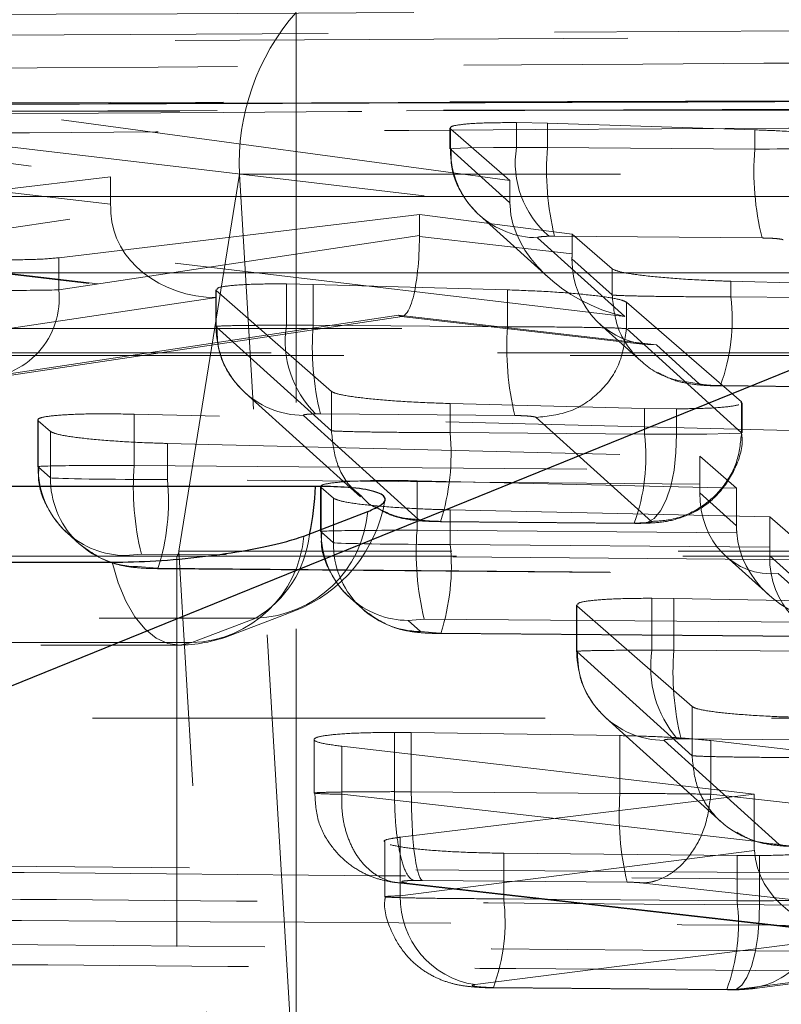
# Model space of a CAD drawing. Header units: millimetres. Extents: x 32 to 375, y 34 to 288.
# Tile 18 of 41: x 173.37 to 175.5, y 80.29 to 83.05. Entities that reach past the tile are written whole.
import ezdxf

# ---------------------------------------------------------------- set-up
doc = ezdxf.new("R2010")
doc.units = ezdxf.units.MM
doc.linetypes.add('HIDDEN', pattern=[1.905, 1.27, -0.635])

msp = doc.modelspace()

# ---------------------------------------------------------------- linework, layer by layer
at = {"color": 7, "linetype": 'HIDDEN', "lineweight": 18}
for p, q in [((174.142604, 80.070798), (174.142604, 83.070797)), ((178.042882, 83.032646), (169.993303, 82.988574)), ((169.993303, 82.970269), (178.042882, 83.015416)), ((172.140974, 82.808856), (173.622527, 82.608934)), ((174.742782, 82.598961), (173.240938, 82.801549)), ((174.847707, 82.759707), (174.760933, 82.761433)), ((174.760933, 82.69151), (174.760933, 82.761433)), ((175.429526, 82.741044), (174.847707, 82.759707)), ((174.847707, 82.691582), (174.847707, 82.759707)), ((174.574324, 82.746042), (174.574324, 82.687729)), ((174.575785, 82.687269), (174.575785, 82.743663)), ((174.575785, 82.743663), (174.742782, 82.598961)), ((175.429526, 82.686677), (175.429526, 82.741044)), ((173.622527, 82.532576), (172.140974, 82.705462)), ((173.240938, 82.704899), (174.742962, 82.52752)), ((174.847707, 82.691582), (175.429526, 82.686677)), ((174.742782, 82.536472), (174.575785, 82.687269)), ((173.622527, 82.608934), (172.251638, 82.446977)), ((173.622527, 82.532576), (173.622527, 82.608934)), ((173.813731, 81.559132), (173.983904, 82.616659)), ((174.137485, 80.056148), (173.983904, 82.616659)), ((180.768169, 82.616659), (173.983904, 82.616659)), ((174.742782, 82.536472), (174.742782, 82.598961)), ((172.251638, 82.303944), (173.623153, 82.50755)), ((173.477378, 82.382191), (174.488897, 82.503724)), ((174.488897, 82.44447), (174.488897, 82.503724)), ((174.488897, 82.503724), (174.916791, 82.448246)), ((174.65297, 82.505481), (174.657029, 82.501732)), ((174.657029, 82.501732), (174.85026, 82.327238)), ((172.300322, 82.457115), (173.88008, 82.27277)), ((172.325082, 82.456409), (173.919592, 82.270342)), ((175.0646, 82.217676), (173.048069, 82.455814)), ((174.488897, 82.44447), (173.477378, 82.292037)), ((174.867896, 82.442566), (174.852612, 82.442491)), ((175.449886, 82.437661), (174.867896, 82.442566)), ((174.916791, 82.392793), (174.916791, 82.448246)), ((174.916791, 82.448246), (175.029406, 82.350745)), ((174.916791, 82.392793), (174.488889, 82.441959)), ((174.820333, 82.438259), (175.0646, 82.217676)), ((173.477378, 82.292037), (173.477378, 82.382191)), ((175.029406, 82.277664), (174.916732, 82.379399)), ((175.029406, 82.277706), (175.029406, 82.350745)), ((174.115782, 82.19305), (174.115782, 82.308892)), ((174.115782, 82.308892), (174.190601, 82.307547)), ((174.190601, 82.307547), (174.736188, 82.291991)), ((174.190601, 82.19309), (174.190601, 82.307547)), ((175.362085, 82.272329), (175.362085, 82.31622)), ((175.362085, 82.31622), (175.943918, 82.299791)), ((173.917195, 82.292526), (173.917195, 82.18923)), ((173.91866, 82.188769), (173.91866, 82.290155)), ((174.241957, 82.007112), (173.91866, 82.290155)), ((174.736188, 82.188492), (174.736188, 82.291991)), ((175.029406, 82.277664), (175.029406, 82.277706)), ((173.919592, 82.270342), (172.468558, 82.054931)), ((175.069191, 82.183208), (175.069191, 82.257552)), ((175.069191, 82.257552), (175.392563, 81.977654)), ((175.943918, 82.267429), (175.362085, 82.272329)), ((173.251348, 82.04302), (174.430063, 82.220649)), ((173.292851, 82.044828), (174.440302, 82.217746)), ((174.430063, 82.220649), (175.153349, 82.137542)), ((174.437183, 82.217691), (175.122047, 82.139)), ((174.995296, 82.196275), (175.110643, 82.092126)), ((174.241952, 81.896841), (173.91866, 82.188769)), ((174.190601, 82.19309), (174.736188, 82.188492)), ((175.069188, 82.183145), (175.069191, 82.183208)), ((175.069191, 82.183208), (175.392563, 81.891277)), ((175.153349, 82.137542), (175.27392, 82.028676)), ((173.999908, 82.003226), (174.323191, 81.711302)), ((174.241957, 81.896881), (174.241957, 82.007112)), ((175.333231, 82.023316), (175.915346, 82.01841)), ((175.335372, 82.022342), (175.917463, 82.017435)), ((174.574544, 81.891508), (174.574544, 81.9732)), ((175.120144, 81.959409), (174.574544, 81.9732)), ((175.392563, 81.977654), (175.390447, 81.975325)), ((175.392563, 81.891315), (175.392563, 81.977654)), ((175.393989, 81.890846), (175.393989, 81.975325)), ((175.120144, 81.886914), (175.120144, 81.959409)), ((175.209594, 81.958328), (175.120144, 81.959409)), ((175.209594, 81.886994), (175.209594, 81.958328)), ((173.417908, 81.927276), (173.417908, 81.796009)), ((173.419359, 81.795576), (173.419359, 81.924823)), ((173.419359, 81.924823), (173.453744, 81.894479)), ((175.832379, 81.89), (173.688435, 81.943221)), ((173.688435, 81.799582), (173.688435, 81.943221)), ((174.163208, 81.939756), (174.486468, 81.647852)), ((174.756665, 81.939473), (174.211065, 81.944072)), ((175.13949, 81.642287), (174.816197, 81.934147)), ((173.453744, 81.76459), (173.453744, 81.894479)), ((174.241957, 81.896881), (174.241952, 81.896841)), ((175.120144, 81.886914), (174.574544, 81.891508)), ((175.392563, 81.891277), (175.392563, 81.891315)), ((173.781766, 81.759743), (173.781766, 81.861116)), ((173.781766, 81.861116), (175.275337, 81.825051)), ((175.275337, 81.747131), (175.275337, 81.825051)), ((175.275337, 81.825051), (175.378285, 81.73573)), ((173.453744, 81.76459), (173.419359, 81.795576)), ((173.688435, 81.799582), (175.832379, 81.781477)), ((175.275337, 81.747131), (173.781766, 81.759743)), ((175.378285, 81.73573), (174.482019, 81.756365)), ((174.482019, 81.617479), (174.482019, 81.756365)), ((174.211493, 81.739924), (174.211493, 81.613905)), ((174.212944, 81.613472), (174.212944, 81.737479)), ((174.212944, 81.737479), (174.247329, 81.707315)), ((175.378285, 81.629937), (175.378285, 81.73573)), ((174.247329, 81.582486), (174.247329, 81.707315)), ((175.378285, 81.629937), (175.275222, 81.722996)), ((174.575351, 81.57764), (174.575351, 81.674761)), ((174.575351, 81.674761), (175.471429, 81.654931)), ((174.54569, 81.642496), (174.547831, 81.641522)), ((174.54569, 81.642496), (175.091486, 81.637895)), ((174.547831, 81.641522), (175.093611, 81.636922)), ((175.471429, 81.570073), (175.471429, 81.654931)), ((175.471429, 81.654931), (175.656269, 81.494636)), ((173.496959, 81.613386), (173.500792, 81.609857)), ((174.247329, 81.582486), (174.212944, 81.613472)), ((174.482019, 81.617479), (175.37908, 81.609903)), ((175.091486, 81.637895), (175.106954, 81.637985)), ((173.500792, 81.609857), (173.535177, 81.578871)), ((173.967312, 78.99862), (173.813731, 81.559132)), ((182.199382, 81.559132), (173.813731, 81.559132)), ((175.471429, 81.570073), (174.575351, 81.57764)), ((182.213137, 81.544482), (172.66895, 81.544482)), ((173.708747, 81.550565), (173.663901, 81.546559)), ((175.852692, 81.53246), (173.708747, 81.550565)), ((173.808612, 78.544482), (173.808612, 81.544482)), ((175.348196, 81.54492), (175.467906, 81.43683)), ((175.656269, 81.378935), (175.471314, 81.545938)), ((173.698286, 81.515573), (173.752957, 81.510726)), ((173.755094, 81.509752), (173.752957, 81.510726)), ((173.752957, 81.510726), (175.495367, 81.496012)), ((173.755094, 81.509752), (175.475784, 81.495222)), ((175.495367, 81.496012), (175.647339, 81.358792)), ((174.290544, 81.431282), (174.294377, 81.427754)), ((174.294377, 81.427754), (174.328762, 81.396768)), ((175.14103, 81.281215), (175.14103, 81.426775)), ((175.14103, 81.426775), (175.202473, 81.426124)), ((175.202473, 81.426124), (175.748058, 81.415626)), ((175.202473, 81.281224), (175.202473, 81.426124)), ((174.929075, 81.408325), (174.929075, 81.277357)), ((174.930544, 81.276895), (174.930544, 81.405904)), ((175.253818, 81.12274), (174.930544, 81.405904)), ((174.029759, 81.37088), (173.850417, 81.302382)), ((174.502332, 81.368461), (174.457486, 81.364455)), ((175.647339, 81.358792), (174.502332, 81.368461)), ((174.457486, 81.364455), (174.491871, 81.333469)), ((174.491871, 81.333469), (174.546541, 81.328623)), ((174.546541, 81.328623), (174.548679, 81.327648)), ((174.546541, 81.328623), (175.69146, 81.318955)), ((174.548679, 81.327648), (175.671876, 81.318164)), ((175.253814, 80.98497), (174.930544, 81.276895)), ((175.202473, 81.281224), (175.748058, 81.276626)), ((175.253818, 80.985011), (175.253818, 81.12274)), ((182.461875, 81.090344), (172.510251, 81.090344)), ((175.011786, 81.091354), (175.335048, 80.799436)), ((174.418347, 80.884033), (174.418347, 81.050331)), ((174.418347, 81.050331), (174.466004, 81.049954)), ((174.466004, 81.049954), (175.051375, 81.041355)), ((174.466004, 80.884019), (174.466004, 81.049954)), ((175.051375, 80.879091), (175.051375, 81.041355)), ((174.193033, 81.03039), (174.193033, 80.880126)), ((174.271037, 80.876677), (174.271037, 81.011237)), ((175.427668, 80.877048), (174.271037, 81.011237)), ((175.175091, 81.02788), (175.498329, 80.735982)), ((175.768535, 81.027608), (175.22289, 81.032206)), ((175.306161, 80.876782), (175.306161, 81.027323)), ((175.306161, 81.027323), (176.015625, 80.946621)), ((175.253818, 80.985011), (175.253814, 80.98497)), ((174.271037, 80.876677), (174.270921, 80.876628)), ((175.427668, 80.744801), (174.271037, 80.876677)), ((174.418347, 80.883986), (174.418347, 80.884033)), ((174.418347, 80.883986), (174.466004, 80.883922)), ((174.434909, 80.756322), (175.427668, 80.877048)), ((174.466004, 80.884019), (175.051375, 80.879091)), ((174.466004, 80.883922), (174.466004, 80.884019)), ((175.306161, 80.876698), (175.306161, 80.876782)), ((175.306161, 80.876782), (176.015625, 80.796898)), ((175.427668, 80.744801), (175.427668, 80.877048)), ((174.391224, 80.743597), (174.391224, 80.589279)), ((174.434909, 80.591615), (174.434909, 80.756322)), ((174.434909, 80.591615), (175.428412, 80.718552)), ((174.725071, 80.583498), (174.725071, 80.711261)), ((175.379783, 80.704868), (174.725071, 80.711261)), ((175.379783, 80.57798), (175.379783, 80.704868)), ((175.443202, 80.704849), (175.379783, 80.704868)), ((175.443202, 80.577992), (175.443202, 80.704849)), ((179.558719, 80.622548), (173.18045, 80.675918)), ((174.428762, 80.628259), (175.693135, 80.484098)), ((174.452865, 80.627629), (175.733143, 80.481655)), ((174.496271, 80.634918), (174.472723, 80.634949)), ((175.071736, 80.630067), (174.496271, 80.634918)), ((176.052377, 80.522482), (175.117857, 80.627706)), ((175.379783, 80.57798), (174.725071, 80.583498)), ((175.733143, 80.481655), (174.644786, 80.342598)), ((175.392071, 80.33057), (176.167379, 80.432096)), ((175.42878, 80.331704), (176.174594, 80.429367)), ((174.691711, 80.333598), (174.69831, 80.333534)), ((174.696216, 80.334481), (175.350864, 80.328963)), ((174.698357, 80.333507), (175.353012, 80.32799)), ((175.350864, 80.328963), (175.361981, 80.328976))]:
    msp.add_line(p, q, dxfattribs=at)
at = {"color": 7, "linetype": 'Continuous', "lineweight": 25}
for p, q in [((171.67235, 80.503817), (176.501916, 82.461351)), ((174.164222, 81.601371), (174.343567, 81.669865))]:
    msp.add_line(p, q, dxfattribs=at)
at = {"color": 7, "linetype": 'HIDDEN', "lineweight": 18, "flags": 128}
for points in [[(177.731063, 82.802299), (177.031119, 82.800994), (174.231339, 82.795641), (168.75161, 82.784501)], [(168.858688, 82.806768), (169.558638, 82.808472), (172.358433, 82.815121), (177.831893, 82.827407)], [(174.577863, 82.687729), (174.582966, 82.688852), (174.624637, 82.690204), (174.696182, 82.691144), (174.760878, 82.691508), (174.760933, 82.69151), (174.760933, 82.69151)], [(167.45433, 82.184113), (168.154079, 82.184061), (170.953074, 82.183855), (176.157197, 82.183477)], [(175.977854, 82.114973), (175.278106, 82.115018), (172.47911, 82.115206), (167.329192, 82.115557)], [(167.291235, 82.108609), (173.345318, 82.108201), (175.939924, 82.108042)], [(175.391558, 81.890846), (175.389824, 81.890044), (175.357321, 81.888646), (175.295367, 81.887596), (175.209649, 81.887002), (175.209594, 81.886994), (175.209594, 81.886994)], [(175.106954, 81.637985), (175.127284, 81.638856), (175.146927, 81.650343), (175.165042, 81.671952), (175.180854, 81.702758), (175.193687, 81.741446), (175.202992, 81.786359), (175.20837, 81.835577), (175.209594, 81.886994)], [(173.850417, 81.302382), (173.816811, 81.295532), (173.78309, 81.299602), (173.750159, 81.314484), (173.718906, 81.339778), (173.690171, 81.374801), (173.664726, 81.418614), (173.643258, 81.470037), (173.626343, 81.527684)], [(165.969895, 81.370847), (166.669642, 81.370849), (169.468635, 81.370858), (174.029759, 81.37088)], [(173.95735, 81.322164), (174.082893, 81.370112), (174.136697, 81.390662)], [(165.806804, 81.295336), (171.410791, 81.295407), (173.8125, 81.295454)], [(173.850417, 81.302382), (173.15067, 81.302372), (170.351676, 81.302337), (165.844757, 81.302286)], [(175.443202, 80.577992), (175.442114, 80.526527), (175.437766, 80.477267), (175.430345, 80.432322), (175.420169, 80.393619), (175.407674, 80.362814), (175.393394, 80.341228), (175.377942, 80.329785), (175.361981, 80.328976)]]:
    msp.add_lwpolyline(points, dxfattribs=at)
at = {"color": 7, "linetype": 'Continuous', "lineweight": 25, "flags": 128}
for points in [[(176.32473, 82.553362), (175.624978, 82.553416), (172.825975, 82.55363), (167.62184, 82.554036)], [(167.105116, 82.340791), (167.804865, 82.340747), (170.603866, 82.340575), (175.753792, 82.340265)], [(174.197274, 81.740759), (173.497523, 81.740759), (170.69852, 81.740764), (166.137378, 81.740777)], [(165.620664, 81.527508), (166.320415, 81.527522), (169.119414, 81.527582), (173.626343, 81.527684)]]:
    msp.add_lwpolyline(points, dxfattribs=at)
at = {"color": 7, "linetype": 'HIDDEN', "lineweight": 18}
for centre, radius, start, end in [((174.626842, 82.646781), 0.643643, 138.793388, 182.682312), ((175.029686, 82.649069), 0.272084, 171.026097, 229.397523), ((175.63736, 82.630278), 0.792029, 175.560799, 193.709575), ((174.82258, 82.684775), 0.246808, 179.421217, 226.589968), ((176.213938, 82.625471), 0.786796, 175.538326, 193.809926), ((175.516154, 77.70771), 4.979721, 87.164122, 90.996769), ((174.822179, 82.684818), 0.246566, 227.948471, 269.571019), ((173.25192, 82.269591), 0.226572, 269.855426, 5.685421), ((174.832386, 82.207529), 0.533647, 339.80619, 6.97455), ((174.165041, 82.186144), 0.246395, 179.389537, 269.573678), ((174.399506, 82.148331), 0.287226, 171.043077, 225.338584), ((174.971916, 82.131948), 0.783703, 175.525388, 193.870474), ((175.520768, 82.127657), 0.786935, 175.566267, 193.83552), ((173.956559, 81.831125), 0.620928, 342.220548, 5.580689), ((174.586449, 81.822175), 0.537607, 339.953842, 6.91643), ((173.666129, 81.793062), 0.246783, 179.416336, 226.725103), ((174.474382, 81.738354), 0.788329, 175.545477, 193.781028), ((173.700117, 81.761952), 0.246387, 179.386713, 269.574336), ((173.162688, 81.699376), 0.622015, 342.250627, 5.569407), ((173.991838, 81.76994), 0.406, 290.903537, 350.314908), ((174.018781, 81.696577), 0.325883, 271.930443, 355.29823), ((174.459714, 81.610958), 0.246783, 179.416336, 226.725103), ((175.267979, 81.556251), 0.788341, 175.545571, 193.7809), ((173.665742, 81.793105), 0.246554, 228.008132, 269.572058), ((173.839436, 81.628079), 0.325883, 271.930988, 355.298907), ((173.868054, 81.640055), 0.314013, 300.995011, 353.685925), ((173.792992, 81.55816), 0.020762, 318.791752, 2.683329), ((174.493701, 81.579849), 0.246387, 179.386713, 269.574336), ((173.956272, 81.517272), 0.622015, 342.250627, 5.569407), ((174.459327, 81.611002), 0.246554, 228.008132, 269.572058), ((173.812493, 81.701442), 0.406, 270.000868, 290.903294), ((175.176922, 81.274265), 0.246392, 179.388461, 269.574107), ((175.44845, 81.23407), 0.311014, 171.281311, 220.471943), ((175.985203, 81.220055), 0.785117, 175.531541, 193.843036), ((175.835856, 80.817887), 0.786865, 175.538935, 193.809465), ((174.681085, 80.586144), 0.246237, 178.726932, 261.522734), ((174.195375, 80.518697), 0.533646, 339.80581, 6.974727), ((174.851327, 80.513163), 0.532416, 339.759075, 6.992682), ((175.389994, 80.553737), 0.223176, 270.533093, 6.653993)]:
    msp.add_arc(centre, radius, start, end, dxfattribs=at)
at = {"color": 8, "linetype": 'Continuous', "lineweight": 25}
msp.add_arc((173.464248, 81.764809), 0.733421, 347.456199, 358.120821, dxfattribs=at)
at = {"color": 7, "linetype": 'Continuous', "lineweight": 25}
msp.add_arc((171.428472, 75.322911), 5.186643, 11.948823, 87.304945, dxfattribs=at)
at = {"color": 7, "linetype": 'HIDDEN', "lineweight": 18}
for centre, major_axis, ratio, start_param, end_param in [((174.877336, 82.686882), (0.303104, -0.000906), 0.01529078, 1.66878136, 1.96500586), ((173.747414, 82.539947), (0.004877, 0.250835), 0.49750564, 1.60985694, 1.70998136), ((175.026327, 82.505092), (0.265953, -0.116457), 0.84423385, 3.4956899, 3.53128481), ((175.068849, 82.466693), (0.310751, -0.141022), 0.69975368, 3.48003099, 5.00684322), ((173.923841, 82.519359), (0.300922, 0.004696), 0.82739447, 3.17017293, 4.68536004), ((174.310901, 82.451069), (-0.009431, 0.250602), 0.70928116, 4.64935683, 4.65937937), ((174.434311, 82.469666), (-0.004433, 0.252051), 0.21593337, 2.98244292, 4.59844272), ((174.875197, 82.419008), (-0.004445, 0.252096), 0.16405192, 4.55172696, 4.60531851), ((175.157597, 82.38656), (0.103411, 0.228848), 0.95062308, 2.00527819, 3.56768643), ((173.20728, 82.295054), (0.304457, -0.000929), 0.01561066, 5.13273802, 5.80356245), ((174.220801, 82.188175), (0.305512, -0.000947), 0.01585813, 1.66983852, 1.92174811), ((174.216553, 81.939157), (0.055512, -0.000954), 0.08725124, 1.67130728, 1.92053269), ((175.090772, 81.891412), (0.300828, -0.000867), 0.01474611, 4.81026174, 5.1184799), ((173.717908, 81.795156), (0.3, -0.000853), 0.01454602, 1.66924002, 3.24003635), ((173.752293, 81.76417), (0.3, -0.000853), 0.01454602, 3.24003635, 4.81083267), ((175.250825, 81.74713), (0, 0.250009), 0.09804249, 4.61570507, 4.71239067), ((175.499616, 81.74503), (0.092224, 0.236764), 0.86406423, 1.98377026, 3.54617838), ((174.511492, 81.613052), (0.3, -0.000853), 0.01454602, 1.66924002, 3.24003635), ((175.627076, 81.629942), (0.000251, 0.250978), 0.99128544, 1.57180557, 1.65171475), ((175.651587, 81.607809), (0.258251, -0.100594), 0.88700983, 3.54700797, 5.0295069), ((174.545878, 81.582066), (0.3, -0.000853), 0.01454602, 3.24003635, 4.81083267), ((175.446917, 81.570072), (0, 0.250009), 0.09804249, 4.61570507, 4.71239067), ((175.695708, 81.567971), (0.092224, 0.236764), 0.86406423, 1.98377026, 3.54617838), ((175.232582, 81.276339), (0.305176, -0.000942), 0.01577949, 1.669657, 1.87553536), ((175.228333, 81.027321), (0.055176, -0.000949), 0.08725124, 1.67111812, 1.87559245), ((174.500519, 80.883935), (0.001221, 0.249999), 0.13806016, 1.57152327, 3.05363405), ((175.562554, 80.750607), (0.004392, 0.250782), 0.53757128, 1.60336426, 1.70837182), ((175.737392, 80.730672), (0.309299, 0.002096), 0.80512084, 3.18186202, 4.69319778), ((175.34987, 80.582685), (0.303136, -0.000907), 0.01529833, 4.81126243, 5.02526516), ((175.349075, 80.582842), (0.304946, -0.000938), 0.01572571, 5.02623181, 5.7498871), ((175.344826, 80.333825), (0.054946, -0.000945), 0.08725124, 5.03140976, 5.74881442)]:
    msp.add_ellipse(centre, major_axis=major_axis, ratio=ratio, start_param=start_param, end_param=end_param, dxfattribs=at)
for points, knots in [([(169.393144, 83.04582), (171.204879, 83.054612), (174.330075, 83.069776), (177.456745, 83.083714), (178.770826, 83.089572)], [0, 0, 0, 0, 0.57971885, 1, 1, 1, 1]), ([(170.803256, 82.898663), (170.867875, 82.89908), (171.399036, 82.902505), (173.742504, 82.917488), (176.021357, 82.931261), (177.833668, 82.942214)], [0, 0, 0, 0, 0.02757405, 0.22665604, 1, 1, 1, 1]), ([(178.137542, 82.813213), (178.020899, 82.812587), (177.437683, 82.809457), (174.988172, 82.796177), (172.421972, 82.781785), (170.322327, 82.769543), (170.088993, 82.768183)], [0, 0, 0, 0, 0.04347745, 0.21738738, 0.91302822, 1, 1, 1, 1]), ([(168.737028, 82.783362), (169.776113, 82.785564), (172.768708, 82.791906), (175.761309, 82.797), (177.714824, 82.800326)], [0, 0, 0, 0, 0.347218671, 1, 1, 1, 1]), ([(170.580514, 82.715737), (170.697157, 82.716469), (171.280379, 82.720125), (173.756237, 82.735486), (176.115451, 82.749319), (178.00809, 82.760417)], [0, 0, 0, 0, 0.04711218, 0.23556174, 1, 1, 1, 1]), ([(174.760933, 82.761433), (174.730888, 82.761338), (174.670802, 82.761148), (174.607758, 82.756985), (174.574047, 82.750957), (174.575248, 82.745915), (174.575785, 82.743663)], [0, 0, 0, 0, 0.26226768, 0.52449982, 0.78759442, 1, 1, 1, 1]), ([(175.762531, 82.705763), (175.755655, 82.708777), (175.741902, 82.714805), (175.679793, 82.72421), (175.595134, 82.73249), (175.506658, 82.73819), (175.450897, 82.740253), (175.429526, 82.741044)], [0, 0, 0, 0, 0.2167635, 0.43352105, 0.65027988, 0.8659702, 1, 1, 1, 1]), ([(174.575785, 82.687269), (174.575783, 82.687269), (174.574858, 82.687423), (174.576362, 82.687576), (174.577863, 82.687729)], [0, 0, 0, 0, 0.00201791, 1, 1, 1, 1]), ([(174.578445, 82.687736), (174.57768, 82.67205), (174.575567, 82.628729), (174.602307, 82.566303), (174.633417, 82.524125), (174.651294, 82.507116), (174.652939, 82.505551)], [0, 0, 0, 0, 0.23013015, 0.635568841, 0.966455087, 1, 1, 1, 1]), ([(174.852612, 82.442491), (174.848765, 82.442387), (174.839485, 82.442137), (174.828126, 82.441239), (174.820328, 82.43988), (174.820331, 82.438798), (174.820333, 82.438259)], [0, 0, 0, 0, 0.1892337, 0.45637276, 0.72897197, 1, 1, 1, 1]), ([(175.509535, 82.432335), (175.508782, 82.432721), (175.50695, 82.433661), (175.498527, 82.435093), (175.484887, 82.436403), (175.468003, 82.437354), (175.455941, 82.437559), (175.449886, 82.437661)], [0, 0, 0, 0, 0.1518984, 0.36947936, 0.58175757, 0.79005241, 1, 1, 1, 1]), ([(173.331619, 82.376305), (173.361819, 82.376559), (173.422055, 82.377066), (173.45897, 82.380486), (173.477378, 82.382191)], [0, 0, 0, 0, 0.50136963, 1, 1, 1, 1]), ([(175.029406, 82.350745), (175.036256, 82.347712), (175.049957, 82.341648), (175.112035, 82.332329), (175.196718, 82.324245), (175.285116, 82.318815), (175.340807, 82.316938), (175.362085, 82.31622)], [0, 0, 0, 0, 0.21695074, 0.43390932, 0.65078052, 0.86657357, 1, 1, 1, 1]), ([(173.920757, 82.292526), (173.921018, 82.294536), (173.921645, 82.299377), (173.962562, 82.304974), (174.029354, 82.308734), (174.088134, 82.308841), (174.115782, 82.308892)], [0, 0, 0, 0, 0.19789029, 0.47662574, 0.75381949, 1, 1, 1, 1]), ([(174.736188, 82.291991), (174.770431, 82.290745), (174.838909, 82.288253), (174.934479, 82.281258), (175.010674, 82.272788), (175.055894, 82.264472), (175.065403, 82.259523), (175.069191, 82.257552)], [0, 0, 0, 0, 0.21330824, 0.42656694, 0.64100133, 0.85699483, 1, 1, 1, 1]), ([(175.362085, 82.272329), (175.362065, 82.272329), (175.327974, 82.272329), (175.25927, 82.272686), (175.164845, 82.273582), (175.088842, 82.274928), (175.044411, 82.276359), (175.031627, 82.277336), (175.029408, 82.277706), (175.029406, 82.277706)], [0, 0, 0, 0, 0.00012515, 0.21474291, 0.42566458, 0.63647289, 0.85016573, 0.99987429, 1, 1, 1, 1]), ([(175.27392, 82.028676), (175.241562, 82.032649), (175.176845, 82.040593), (175.095879, 82.098273), (175.039649, 82.1803), (175.03282, 82.245209), (175.029406, 82.277664)], [0, 0, 0, 0, 0.24999918, 0.5000023, 0.75000113, 1, 1, 1, 1]), ([(173.91866, 82.188769), (173.918659, 82.188769), (173.915476, 82.189299), (173.920179, 82.190373), (173.962269, 82.19194), (174.031782, 82.192123), (174.087635, 82.193989), (174.115764, 82.193051), (174.115782, 82.19305)], [0, 0, 0, 0, 0.00015041, 0.2568966, 0.51864445, 0.7804972, 0.99985464, 1, 1, 1, 1]), ([(173.920478, 82.189201), (173.92146, 82.163102), (173.923411, 82.111274), (173.954438, 82.054075), (173.980102, 82.022691), (173.991628, 82.010982), (173.994972, 82.007821), (173.995907, 82.006937)], [0, 0, 0, 0, 0.381383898, 0.757350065, 0.931976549, 0.980969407, 1, 1, 1, 1]), ([(174.736188, 82.188492), (174.736207, 82.188492), (174.769958, 82.187964), (174.838857, 82.188376), (174.933045, 82.187214), (175.008939, 82.185868), (175.05439, 82.184739), (175.066198, 82.183145), (175.069187, 82.183145), (175.069188, 82.183145)], [0, 0, 0, 0, 0.00012617, 0.21432317, 0.42462964, 0.63492748, 0.84816796, 0.99996846, 1, 1, 1, 1]), ([(174.816197, 81.934147), (174.849023, 81.937659), (174.914676, 81.944683), (174.998154, 82.002155), (175.056982, 82.084735), (175.065119, 82.150341), (175.069188, 82.183145)], [0, 0, 0, 0, 0.24999969, 0.50000006, 0.75, 1, 1, 1, 1]), ([(175.157487, 82.059996), (175.173117, 82.051972), (175.20653, 82.034819), (175.259586, 82.025967), (175.302257, 82.022773), (175.328338, 82.022553), (175.335183, 82.022495)], [0, 0, 0, 0, 0.27940239, 0.59732101, 0.89431966, 1, 1, 1, 1]), ([(175.27392, 82.028676), (175.274657, 82.028292), (175.276458, 82.027351), (175.28485, 82.025911), (175.298535, 82.024587), (175.315358, 82.023636), (175.327325, 82.023422), (175.333231, 82.023316)], [0, 0, 0, 0, 0.15164366, 0.37041112, 0.58437456, 0.79490803, 1, 1, 1, 1]), ([(174.574544, 81.9732), (174.540269, 81.974357), (174.471725, 81.97667), (174.37617, 81.983474), (174.300087, 81.991849), (174.25511, 82.000152), (174.245695, 82.005134), (174.241957, 82.007112)], [0, 0, 0, 0, 0.21353161, 0.4270178, 0.64161315, 0.8577306, 1, 1, 1, 1]), ([(175.38515, 81.969494), (175.373587, 81.967207), (175.350521, 81.962647), (175.284343, 81.959039), (175.231759, 81.958539), (175.209594, 81.958328)], [0, 0, 0, 0, 0.3676873, 0.73345734, 1, 1, 1, 1]), ([(173.688435, 81.943221), (173.655324, 81.943786), (173.589101, 81.944917), (173.504922, 81.942746), (173.444859, 81.937913), (173.41689, 81.931517), (173.418649, 81.926747), (173.419359, 81.924823)], [0, 0, 0, 0, 0.21359779, 0.42719369, 0.64086682, 0.85510911, 1, 1, 1, 1]), ([(174.19761, 81.944035), (174.193015, 81.943926), (174.182884, 81.943687), (174.171008, 81.942743), (174.163192, 81.941381), (174.163203, 81.940297), (174.163208, 81.939756)], [0, 0, 0, 0, 0.21472762, 0.47348762, 0.73713555, 1, 1, 1, 1]), ([(174.816197, 81.934147), (174.815442, 81.934534), (174.81361, 81.935473), (174.805195, 81.936907), (174.791559, 81.938216), (174.774708, 81.939166), (174.762681, 81.939371), (174.756665, 81.939473)], [0, 0, 0, 0, 0.15233185, 0.37001308, 0.5824521, 0.79115038, 1, 1, 1, 1]), ([(173.453744, 81.894479), (173.460398, 81.891461), (173.473705, 81.885423), (173.534405, 81.876322), (173.617342, 81.868558), (173.704712, 81.863423), (173.760143, 81.861763), (173.781766, 81.861116)], [0, 0, 0, 0, 0.21579751, 0.43160339, 0.64731355, 0.86242118, 1, 1, 1, 1]), ([(174.241952, 81.896841), (174.244646, 81.869055), (174.250035, 81.813481), (174.282794, 81.748889), (174.314958, 81.722606), (174.325561, 81.713942)], [0, 0, 0, 0, 0.40131731, 0.80263467, 1, 1, 1, 1]), ([(174.574544, 81.891508), (174.574525, 81.891508), (174.540744, 81.891508), (174.471733, 81.89186), (174.377485, 81.892777), (174.301562, 81.894027), (174.256759, 81.895778), (174.244552, 81.896139), (174.241959, 81.896881), (174.241957, 81.896881)], [0, 0, 0, 0, 0.00012616, 0.21449423, 0.42536189, 0.63615497, 0.84963517, 0.99987401, 1, 1, 1, 1]), ([(175.105002, 81.636824), (175.118966, 81.637133), (175.151687, 81.637855), (175.203587, 81.644896), (175.2675, 81.669238), (175.328964, 81.715451), (175.375654, 81.786609), (175.397648, 81.850646), (175.392824, 81.885842), (175.392121, 81.890975)], [0, 0, 0, 0, 0.1026579, 0.24053548, 0.3860934, 0.56196313, 0.75784119, 0.9646866, 1, 1, 1, 1]), ([(175.13949, 81.642287), (175.156412, 81.643175), (175.203336, 81.645638), (175.274838, 81.674924), (175.340029, 81.732668), (175.383583, 81.807289), (175.38957, 81.863281), (175.392563, 81.891277)], [0, 0, 0, 0, 0.12954328, 0.3592337, 0.57282265, 0.78641057, 1, 1, 1, 1]), ([(175.392563, 81.891315), (175.392565, 81.891314), (175.393483, 81.891162), (175.39252, 81.891004), (175.391558, 81.890846)], [0, 0, 0, 0, 0.00203194, 1, 1, 1, 1]), ([(173.421709, 81.796105), (173.420672, 81.785226), (173.416929, 81.745949), (173.440347, 81.685453), (173.4731, 81.636204), (173.495246, 81.615134), (173.500792, 81.609857)], [0, 0, 0, 0, 0.15575826, 0.56234515, 0.89038837, 1, 1, 1, 1]), ([(174.482019, 81.756365), (174.448904, 81.756861), (174.382675, 81.757852), (174.298495, 81.755514), (174.238426, 81.750573), (174.210472, 81.744143), (174.212234, 81.739394), (174.212944, 81.737479)], [0, 0, 0, 0, 0.21361457, 0.4272274, 0.6409229, 0.85522537, 1, 1, 1, 1]), ([(174.247329, 81.707315), (174.25398, 81.704322), (174.267283, 81.698335), (174.32798, 81.689394), (174.410898, 81.681833), (174.498271, 81.6769), (174.55371, 81.675361), (174.575351, 81.674761)], [0, 0, 0, 0, 0.21578762, 0.4315703, 0.64724616, 0.86230411, 1, 1, 1, 1]), ([(174.325561, 81.713942), (174.335008, 81.702865), (174.346817, 81.68902), (174.363501, 81.682953), (174.366838, 81.681739)], [0, 0, 0, 0, 0.8000061, 1, 1, 1, 1]), ([(174.366838, 81.681739), (174.390104, 81.670049), (174.427993, 81.651013), (174.470185, 81.648732), (174.486468, 81.647852)], [0, 0, 0, 0, 0.61406814, 1, 1, 1, 1]), ([(174.367005, 81.682115), (174.379955, 81.674463), (174.410346, 81.656506), (174.462964, 81.646235), (174.512204, 81.641884), (174.547204, 81.641663), (174.561603, 81.641572)], [0, 0, 0, 0, 0.217521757, 0.510464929, 0.798603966, 1, 1, 1, 1]), ([(174.486468, 81.647852), (174.48721, 81.647465), (174.489014, 81.646524), (174.497408, 81.645083), (174.511076, 81.643765), (174.527864, 81.642815), (174.539802, 81.642601), (174.54569, 81.642496)], [0, 0, 0, 0, 0.15252851, 0.37117347, 0.58496072, 0.79527812, 1, 1, 1, 1]), ([(175.106954, 81.637985), (175.112266, 81.638149), (175.122891, 81.638477), (175.133935, 81.639583), (175.139791, 81.6409), (175.139583, 81.64186), (175.13949, 81.642287)], [0, 0, 0, 0, 0.26168583, 0.52336641, 0.78799653, 1, 1, 1, 1]), ([(174.215293, 81.614001), (174.214256, 81.603123), (174.210513, 81.563846), (174.233932, 81.503349), (174.266685, 81.454101), (174.28883, 81.433031), (174.294377, 81.427754)], [0, 0, 0, 0, 0.155757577, 0.562344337, 0.890388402, 1, 1, 1, 1]), ([(175.093473, 81.636923), (175.09541, 81.63691), (175.103245, 81.636855), (175.110893, 81.636973), (175.116651, 81.637061)], [0, 0, 0, 0, 0.24725044, 1, 1, 1, 1]), ([(173.535177, 81.578871), (173.561157, 81.559996), (173.596446, 81.534358), (173.649154, 81.519233), (173.684763, 81.513125), (173.719047, 81.510478), (173.74494, 81.509956), (173.755094, 81.509752)], [0, 0, 0, 0, 0.39329055, 0.53421014, 0.68196402, 0.87527272, 1, 1, 1, 1]), ([(174.932644, 81.408325), (174.932905, 81.410363), (174.933536, 81.415272), (174.974504, 81.421328), (175.044477, 81.425992), (175.108624, 81.426512), (175.14103, 81.426775)], [0, 0, 0, 0, 0.19079853, 0.45957612, 0.72698547, 1, 1, 1, 1]), ([(174.328762, 81.396768), (174.354741, 81.377893), (174.390029, 81.352255), (174.44274, 81.337129), (174.478349, 81.33102), (174.51263, 81.328375), (174.538524, 81.327853), (174.548679, 81.327648)], [0, 0, 0, 0, 0.3932885, 0.53420139, 0.68195513, 0.87527337, 1, 1, 1, 1]), ([(174.930544, 81.276895), (174.930542, 81.276895), (174.926833, 81.277425), (174.93228, 81.278525), (174.97416, 81.279984), (175.046629, 81.280578), (175.108335, 81.281751), (175.141011, 81.281215), (175.14103, 81.281215)], [0, 0, 0, 0, 0.00014551, 0.24828801, 0.50098522, 0.754062, 0.99985747, 1, 1, 1, 1]), ([(174.931701, 81.277233), (174.933182, 81.249946), (174.936046, 81.197196), (174.968005, 81.139569), (174.993871, 81.108748), (175.004861, 81.097777), (175.00762, 81.095215), (175.007956, 81.094903)], [0, 0, 0, 0, 0.39874189, 0.77081648, 0.94439548, 0.9932264, 1, 1, 1, 1]), ([(175.5863, 81.091948), (175.552055, 81.092754), (175.483572, 81.094366), (175.388086, 81.10023), (175.312054, 81.107892), (175.267014, 81.115822), (175.257577, 81.120769), (175.253818, 81.12274)], [0, 0, 0, 0, 0.213416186, 0.426795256, 0.641154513, 0.857025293, 1, 1, 1, 1]), ([(174.271037, 81.011237), (174.250547, 81.014098), (174.209568, 81.01982), (174.187898, 81.02919), (174.19962, 81.037821), (174.246024, 81.044751), (174.320562, 81.049464), (174.385608, 81.050041), (174.418347, 81.050331)], [0, 0, 0, 0, 0.16680887, 0.33360313, 0.50060974, 0.66710274, 0.83245055, 1, 1, 1, 1]), ([(175.051375, 81.041355), (175.076076, 81.040835), (175.135099, 81.039593), (175.22765, 81.034957), (175.279788, 81.029887), (175.306161, 81.027323)], [0, 0, 0, 0, 0.26235256, 0.62687047, 1, 1, 1, 1]), ([(175.211854, 81.032199), (175.206426, 81.032089), (175.195344, 81.031866), (175.182906, 81.030874), (175.17507, 81.02951), (175.175084, 81.028423), (175.175091, 81.02788)], [0, 0, 0, 0, 0.24041582, 0.49081456, 0.74564237, 1, 1, 1, 1]), ([(175.253814, 80.98497), (175.25632, 80.956974), (175.261333, 80.90098), (175.303583, 80.826364), (175.367479, 80.768868), (175.437022, 80.740025), (175.482447, 80.737029), (175.498329, 80.735982)], [0, 0, 0, 0, 0.21587293, 0.43174741, 0.64762195, 0.87679992, 1, 1, 1, 1]), ([(175.5863, 80.979646), (175.58628, 80.979646), (175.552254, 80.979646), (175.483622, 80.980003), (175.389237, 80.980893), (175.313389, 80.982234), (175.268618, 80.983661), (175.256414, 80.98464), (175.25382, 80.985011), (175.253818, 80.985011)], [0, 0, 0, 0, 0.00012522, 0.21444352, 0.42549993, 0.63628091, 0.84955706, 0.99987402, 1, 1, 1, 1]), ([(174.270921, 80.876628), (174.26562, 80.876743), (174.238036, 80.877343), (174.200971, 80.878617), (174.18701, 80.88037), (174.210627, 80.881958), (174.26672, 80.883181), (174.341262, 80.883828), (174.395694, 80.884033), (174.418327, 80.884033), (174.418347, 80.884033)], [0, 0, 0, 0, 0.03967806, 0.20646741, 0.38511616, 0.55030667, 0.71861432, 0.88669385, 0.99990365, 1, 1, 1, 1]), ([(174.19528, 80.880087), (174.196945, 80.852656), (174.200132, 80.800137), (174.236129, 80.734627), (174.27944, 80.687814), (174.324588, 80.657747), (174.366698, 80.640244), (174.401743, 80.631767), (174.419761, 80.629486), (174.426918, 80.62858)], [0, 0, 0, 0, 0.21381681, 0.40938347, 0.57300818, 0.71312834, 0.83276837, 0.93358323, 1, 1, 1, 1]), ([(174.452865, 80.627629), (174.440328, 80.627848), (174.415252, 80.628285), (174.379393, 80.641755), (174.34667, 80.664053), (174.318447, 80.695194), (174.29582, 80.733659), (174.279884, 80.777958), (174.270605, 80.826266), (174.270816, 80.85984), (174.270921, 80.876628)], [0, 0, 0, 0, 0.124995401, 0.250002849, 0.374998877, 0.49999777, 0.625001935, 0.750001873, 0.874999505, 1, 1, 1, 1]), ([(174.472723, 80.634949), (174.47208, 80.63518), (174.469041, 80.636271), (174.459054, 80.642955), (174.444456, 80.668039), (174.429996, 80.724927), (174.420341, 80.799704), (174.419011, 80.855892), (174.418347, 80.883986)], [0, 0, 0, 0, 0.0192799, 0.09109963, 0.31847863, 0.54570012, 0.77284988, 1, 1, 1, 1]), ([(175.051375, 80.879091), (175.051395, 80.879091), (175.076764, 80.879091), (175.137286, 80.878814), (175.227783, 80.878055), (175.283064, 80.877223), (175.306147, 80.876699), (175.306161, 80.876698)], [0, 0, 0, 0, 0.0002133, 0.27235812, 0.63603405, 0.99978463, 1, 1, 1, 1]), ([(175.117857, 80.627706), (175.125623, 80.628557), (175.136377, 80.629735), (175.167483, 80.638164), (175.210533, 80.661264), (175.260132, 80.718005), (175.295734, 80.792604), (175.302685, 80.848667), (175.306161, 80.876698)], [0, 0, 0, 0, 0.08317469, 0.11516302, 0.33636846, 0.55757889, 0.77878846, 1, 1, 1, 1]), ([(175.378774, 80.770238), (175.39194, 80.762504), (175.422546, 80.744526), (175.475443, 80.734319), (175.520104, 80.730258), (175.549985, 80.730005), (175.55929, 80.729926)], [0, 0, 0, 0, 0.23670337, 0.55022573, 0.85992319, 1, 1, 1, 1]), ([(174.391851, 80.743597), (174.391643, 80.743711), (174.385917, 80.746854), (174.402074, 80.751395), (174.426242, 80.755022), (174.434909, 80.756322)], [0, 0, 0, 0, 0.02356731, 0.64979621, 1, 1, 1, 1]), ([(174.725071, 80.711261), (174.690856, 80.711888), (174.62243, 80.713143), (174.527927, 80.718587), (174.449486, 80.725986), (174.421341, 80.731933), (174.407073, 80.734947)], [0, 0, 0, 0, 0.24883385, 0.49763399, 0.74533856, 1, 1, 1, 1]), ([(175.498329, 80.735982), (175.49907, 80.735595), (175.500871, 80.734656), (175.509247, 80.733217), (175.522893, 80.731899), (175.539646, 80.730951), (175.551567, 80.730738), (175.557445, 80.730633)], [0, 0, 0, 0, 0.15284966, 0.37131998, 0.58492595, 0.79535553, 1, 1, 1, 1]), ([(175.611667, 80.713251), (175.591408, 80.711269), (175.550887, 80.707303), (175.485004, 80.705311), (175.44798, 80.704902), (175.443202, 80.704849)], [0, 0, 0, 0, 0.465480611, 0.931013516, 1, 1, 1, 1]), ([(173.179475, 80.658556), (173.179806, 80.658553), (174.244199, 80.649566), (176.369677, 80.630543), (178.496661, 80.614746), (179.55905, 80.606758), (179.559215, 80.606756)], [0, 0, 0, 0, 0.00015554, 0.50027967, 0.99992232, 1, 1, 1, 1]), ([(174.472723, 80.634949), (174.470839, 80.63491), (174.463375, 80.634752), (174.45191, 80.634147), (174.441928, 80.632929), (174.437688, 80.631343), (174.440245, 80.629601), (174.446977, 80.628338), (174.451956, 80.627739), (174.452865, 80.627629)], [0, 0, 0, 0, 0.05863064, 0.23229051, 0.40921527, 0.58598727, 0.77933102, 0.95970385, 1, 1, 1, 1]), ([(175.117857, 80.627706), (175.113109, 80.628153), (175.103619, 80.629047), (175.086909, 80.629822), (175.076164, 80.629996), (175.071736, 80.630067)], [0, 0, 0, 0, 0.37053976, 0.74058335, 1, 1, 1, 1]), ([(174.725071, 80.583498), (174.725051, 80.583498), (174.691304, 80.583498), (174.62088, 80.583891), (174.528517, 80.584655), (174.451408, 80.586158), (174.401974, 80.5876), (174.385592, 80.589422), (174.401244, 80.59052), (174.424909, 80.591615), (174.434899, 80.591615), (174.434909, 80.591615)], [0, 0, 0, 0, 0.00008961, 0.15221184, 0.30839183, 0.44316157, 0.61096704, 0.75819804, 0.91194093, 0.99990969, 1, 1, 1, 1]), ([(172.763571, 80.586543), (172.898196, 80.585492), (173.571323, 80.580239), (176.03762, 80.561634), (178.369307, 80.546582), (180.162486, 80.535006)], [0, 0, 0, 0, 0.05458608, 0.27293109, 1, 1, 1, 1]), ([(174.393046, 80.589085), (174.392458, 80.585268), (174.387251, 80.551519), (174.40689, 80.493832), (174.443848, 80.430819), (174.487855, 80.389104), (174.531407, 80.362689), (174.57206, 80.347294), (174.610105, 80.339067), (174.646276, 80.33525), (174.675736, 80.333743), (174.69138, 80.333601), (174.691711, 80.333598)], [0, 0, 0, 0, 0.02568619, 0.22714588, 0.38223272, 0.51375904, 0.62583384, 0.7206057, 0.80433041, 0.89543743, 0.99778825, 1, 1, 1, 1]), ([(180.291495, 80.482222), (178.867262, 80.489879), (176.031462, 80.505126), (173.196027, 80.523581), (171.784641, 80.532767)], [0, 0, 0, 0, 0.50223305, 1, 1, 1, 1]), ([(179.769934, 80.403007), (178.642763, 80.411453), (176.384119, 80.428378), (174.12549, 80.448249), (172.994025, 80.458204)], [0, 0, 0, 0, 0.4990477, 1, 1, 1, 1]), ([(172.739636, 80.403505), (172.874265, 80.402405), (173.547408, 80.396909), (176.013752, 80.377442), (178.345473, 80.36169), (180.138676, 80.349576)], [0, 0, 0, 0, 0.05458663, 0.27293273, 1, 1, 1, 1]), ([(174.644786, 80.342598), (174.643185, 80.342357), (174.638689, 80.34168), (174.635953, 80.340341), (174.638984, 80.338644), (174.647867, 80.337052), (174.661634, 80.335736), (174.678147, 80.334796), (174.690192, 80.334586), (174.696216, 80.334481)], [0, 0, 0, 0, 0.086580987, 0.243216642, 0.393105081, 0.55856527, 0.702004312, 0.850973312, 1, 1, 1, 1]), ([(175.353012, 80.32799), (175.354361, 80.32798), (175.359787, 80.327941), (175.365138, 80.327981), (175.369159, 80.328011)], [0, 0, 0, 0, 0.24858537, 1, 1, 1, 1]), ([(175.368518, 80.328004), (175.373205, 80.328071), (175.39444, 80.328378), (175.414023, 80.330284), (175.429284, 80.33177)], [0, 0, 0, 0, 0.22070121, 1, 1, 1, 1])]:
    msp.add_open_spline(points, degree=3, knots=knots, dxfattribs=at)
at = {"color": 7, "linetype": 'Continuous', "lineweight": 25}
for points, knots in [([(177.273398, 82.825775), (175.539957, 82.820116), (172.302174, 82.809545), (169.063045, 82.798457), (167.558077, 82.793305)], [0, 0, 0, 0, 0.53537915, 1, 1, 1, 1]), ([(174.343567, 81.669865), (174.358564, 81.676579), (174.391647, 81.691392), (174.397077, 81.712253), (174.360348, 81.729294), (174.289583, 81.739176), (174.225292, 81.740279), (174.197274, 81.740759)], [0, 0, 0, 0, 0.1801935, 0.39751038, 0.61481812, 0.83213977, 1, 1, 1, 1]), ([(173.626343, 81.527684), (173.666547, 81.528484), (173.746958, 81.530084), (173.882122, 81.542549), (174.008305, 81.560892), (174.10604, 81.581656), (174.147104, 81.59557), (174.164222, 81.601371)], [0, 0, 0, 0, 0.21209203, 0.42418998, 0.63628571, 0.84838216, 1, 1, 1, 1])]:
    msp.add_open_spline(points, degree=3, knots=knots, dxfattribs=at)

doc.saveas('drawing.dxf')
